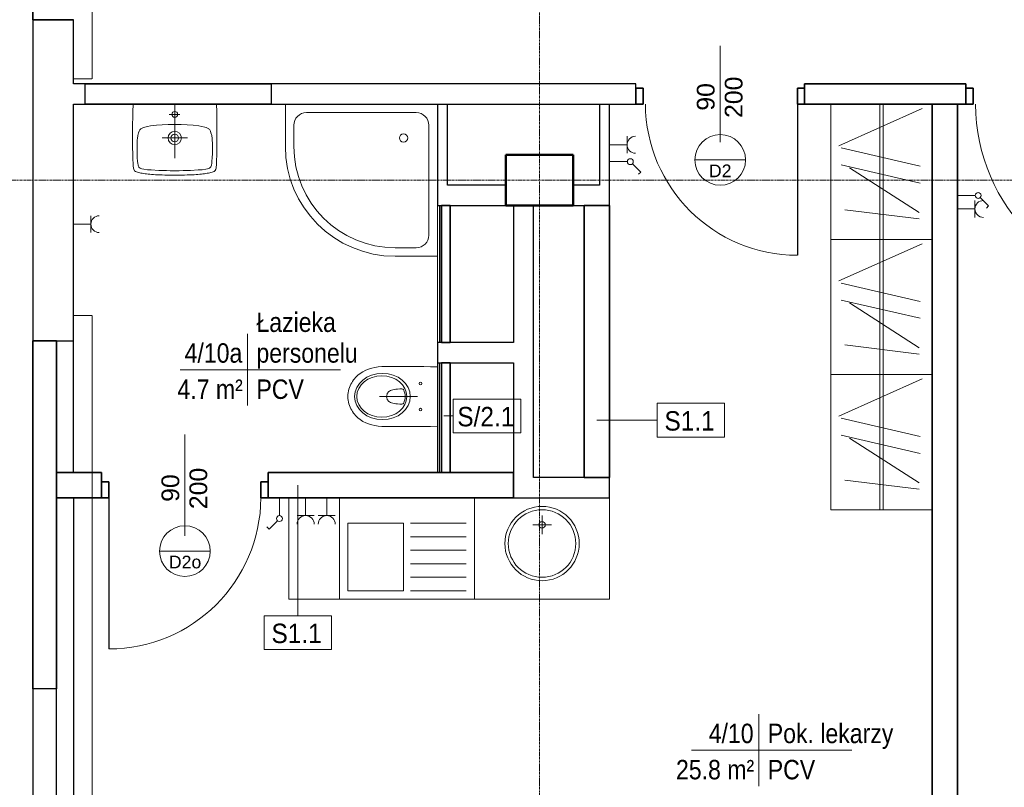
# Model space of a CAD drawing. Header units: millimetres. Extents: x -2286 to 43533, y -13832 to 14981.
# Tile 9 of 77: x 1005 to 6836, y -9467 to -4924. Entities that reach past the tile are written whole.
import ezdxf

# ---------------------------------------------------------------- set-up
doc = ezdxf.new("R2010")
doc.units = ezdxf.units.MM
doc.linetypes.add('Oś', pattern=[22.225, 12.7, -3.175, 3.175, -3.175])
doc.linetypes.add('Ponad', pattern=[3.9688, 2.3813, -1.5875])
for name, color, linetype, lineweight in [('A-AREA-IDEN', 2, 'Continuous', 18), ('A-DETL-GENF', 92, 'Continuous', 18), ('A-DETL-MEDM', 33, 'Continuous', 35), ('A-DOOR', 31, 'Continuous', 25), ('A-DOOR-IDEN', 31, 'Continuous', 18), ('A-FLOR-OVHD', 1, 'Ponad', 18), ('A-GENM', 13, 'Continuous', 18), ('A-WALL', 113, 'Continuous', 25), ('A-WALL-FNSH', 113, 'Continuous', 25), ('A-WALL-IDEN', 211, 'Continuous', 18), ('E-ELEC-EQPM', 71, 'Continuous', 18), ('I-FURN', 30, 'Continuous', 18), ('P-SANR-FIXT', 6, 'Continuous', 18), ('S-COLS', 52, 'Continuous', 25), ('S-GRID', 1, 'Continuous', 18)]:
    doc.layers.add(name, color=color, linetype=linetype, lineweight=lineweight)
doc.styles.add('Arial_1', font='arial.ttf', dxfattribs={"height": 75})
doc.styles.add('Arial_4', font='arial.ttf', dxfattribs={"width": 0.85, "height": 115})
doc.styles.add('Arial_6', font='arial.ttf', dxfattribs={"width": 0.9, "height": 115})
doc.styles.add('Arial_7', font='arial.ttf', dxfattribs={"height": 105})

# ---------------------------------------------------------------- blocks, each defined once
blk = doc.blocks.new('M_Concrete-rengular-Column - 300 x 400mm-1162093-4_piętro II PT - projektowany')
at = {"layer": 'S-COLS', "lineweight": 50}
for p, q in [((150, 200), (-150, 200)), ((-150, 200), (-150, -200)), ((150, -200), (150, 200)), ((-150, -200), (150, -200))]:
    blk.add_line(p, q, dxfattribs=at)
blk = doc.blocks.new('DRZWI 1S - Drzwi 90-1363987-4_piętro II PT - projektowany')
at = {"layer": 'A-DETL-GENF'}
for p, q in [((-500, 35), (-457, 35)), ((-500, -60), (-500, 35)), ((-457, 35), (-457, -60)), ((457, 35), (500, 35)), ((457, -60), (457, 35)), ((500, 35), (500, -60)), ((-457, -60), (-500, -60)), ((500, -60), (457, -60))]:
    blk.add_line(p, q, dxfattribs=at)
at = {"layer": 'A-DETL-MEDM'}
for p, q in [((-500, -60), (-500, 35)), ((-500, 35), (-457, 35)), ((-457, 35), (-457, -60)), ((457, 35), (457, -60)), ((500, 35), (457, 35)), ((500, -60), (500, 35)), ((-457, -60), (-500, -60)), ((457, -60), (500, -60))]:
    blk.add_line(p, q, dxfattribs=at)
at = {"layer": 'A-DOOR', "lineweight": 18}
blk.add_line((0, -285), (0, 285), dxfattribs=at)
at = {"layer": 'A-DOOR'}
blk.add_line((457, -60), (457, -953.9), dxfattribs=at)
at = {"layer": 'A-DOOR', "lineweight": 18}
blk.add_arc((457, -53.9), 900, 180.39068, 270, dxfattribs=at)
blk = doc.blocks.new('Miska ustępowa Nova Pro - Type 1-1349751-4_piętro II PT - projektowany')
at = {"layer": 'P-SANR-FIXT'}
for p, q in [((19.8, 527.8), (12.7, 521.4)), ((27.2, 533.7), (19.8, 527.8)), ((35.4, 539.4), (27.2, 533.7)), ((43.7, 544.6), (35.4, 539.4)), ((52.6, 549.5), (43.7, 544.6)), ((61.7, 553.9), (52.6, 549.5)), ((71.4, 557.9), (61.7, 553.9)), ((81.5, 561.1), (71.4, 557.9)), ((91.8, 563.8), (81.5, 561.1)), ((102.4, 565.8), (91.8, 563.8)), ((113.5, 567), (102.4, 565.8)), ((125.1, 567.5), (113.5, 567)), ((136.5, 567), (125.1, 567.5)), ((147.6, 565.8), (136.5, 567)), ((158.2, 563.8), (147.6, 565.8)), ((168.5, 561.1), (158.2, 563.8)), ((178.6, 557.9), (168.5, 561.1)), ((188.3, 553.9), (178.6, 557.9)), ((197.4, 549.5), (188.3, 553.9)), ((206.3, 544.6), (197.4, 549.5)), ((214.6, 539.4), (206.3, 544.6)), ((222.8, 533.7), (214.6, 539.4)), ((230.2, 527.8), (222.8, 533.7)), ((237.3, 521.4), (230.2, 527.8)), ((-21.9, 478.2), (-30.3, 461.9)), ((-12, 493.8), (-21.9, 478.2)), ((-0.4, 508.1), (-12, 493.8)), ((12.7, 521.4), (-0.4, 508.1)), ((250.4, 508.1), (237.3, 521.4)), ((262, 493.8), (250.4, 508.1)), ((271.9, 478.2), (262, 493.8)), ((280.3, 461.9), (271.9, 478.2)), ((-43.1, 426.4), (-47.3, 407.4)), ((-37.4, 444.7), (-43.1, 426.4)), ((-30.3, 461.9), (-37.4, 444.7)), ((287.4, 444.7), (280.3, 461.9)), ((293.1, 426.4), (287.4, 444.7)), ((297.5, 407.4), (293.1, 426.4)), ((-52.4, 367.2), (-53.2, 346)), ((-50.5, 387.7), (-52.4, 367.2)), ((-47.3, 407.4), (-50.5, 387.7)), ((125, 155.2), (125, 380.1)), ((300.5, 387.7), (297.5, 407.4)), ((302.4, 367.2), (300.5, 387.7)), ((303.2, 346), (302.4, 367.2)), ((-53.2, 346), (-53.2, 271.1)), ((82, 283.6), (83.2, 293.3)), ((83.2, 293.3), (84.7, 301.6)), ((84.7, 301.6), (86.9, 309)), ((86.9, 309), (89.6, 315.2)), ((89.6, 315.2), (92.6, 320.6)), ((92.6, 320.6), (96, 325.1)), ((96, 325.1), (99.7, 328.5)), ((99.7, 328.5), (103.7, 331.5)), ((103.7, 331.5), (107.9, 333.9)), ((107.9, 333.9), (112.1, 335.7)), ((112.1, 335.7), (116.2, 336.9)), ((116.2, 336.9), (125.1, 337.9)), ((125.1, 337.9), (133.8, 336.9)), ((133.8, 336.9), (138, 335.7)), ((138, 335.7), (142.4, 333.9)), ((142.4, 333.9), (146.3, 331.5)), ((146.3, 331.5), (150.3, 328.5)), ((150.3, 328.5), (154, 325.1)), ((154, 325.1), (157.4, 320.6)), ((157.4, 320.6), (160.4, 315.2)), ((160.4, 315.2), (163.1, 309)), ((163.1, 309), (165.3, 301.6)), ((165.3, 301.6), (167.1, 293.3)), ((167.1, 293.3), (168.3, 283.6)), ((303.2, 271.1), (303.2, 346)), ((-53.2, 271.1), (-52.9, 195.3)), ((80.5, 260.5), (81, 272.8)), ((80.5, 246.9), (80.5, 260.5)), ((81, 243.7), (80.5, 246.9)), ((81, 272.8), (82, 283.6)), ((82.2, 240.7), (81, 243.7)), ((84.2, 238.3), (82.2, 240.7)), ((86.7, 236.5), (84.2, 238.3)), ((96, 233.1), (86.7, 236.5)), ((163.4, 236.5), (154, 233.1)), ((165.8, 238.3), (163.4, 236.5)), ((167.8, 240.7), (165.8, 238.3)), ((169.3, 243.7), (167.8, 240.7)), ((168.3, 283.6), (169, 272.8)), ((169, 272.8), (169.5, 260.5)), ((169.5, 246.9), (169.3, 243.7)), ((169.5, 260.5), (169.5, 246.9)), ((302.9, 195.3), (303.2, 271.1)), ((-52.9, 195.3), (-52.4, 156.9)), ((105.6, 230.4), (96, 233.1)), ((115.3, 228.9), (105.6, 230.4)), ((125.1, 228.4), (115.3, 228.9)), ((134.7, 228.9), (125.1, 228.4)), ((144.4, 230.4), (134.7, 228.9)), ((154, 233.1), (144.4, 230.4)), ((302.7, 156.9), (302.9, 195.3)), ((-52.4, 156.9), (-52, 117.7)), ((-52, 117.7), (-51.5, 77.9)), ((301.5, 77.9), (302.2, 117.7)), ((302.2, 117.7), (302.7, 156.9)), ((-51.5, 77.9), (-50.5, 37.5)), ((300.5, 37.5), (301.5, 77.9))]:
    blk.add_line(p, q, dxfattribs=at)
for centre in [(47.6, 137.5), (202.4, 137.5)]:
    blk.add_circle(centre, 7.52, dxfattribs=at)
for centre, major_axis, ratio in [((125, 362.6), (0, 165), 0.830338), ((125, 366.7), (0, 148), 0.83084)]:
    blk.add_ellipse(centre, major_axis=major_axis, ratio=ratio, dxfattribs=at)
blk = doc.blocks.new('Umywalka koło Nova Pro - Pro 50-V1-4_piętro II PT - projektowany')
at = {"layer": 'P-SANR-FIXT'}
for p, q in [((-82.5, 466.4), (-75, 468)), ((-75, 468), (-82.5, 466.4)), ((-75, 468), (-67.3, 469.1)), ((-67.3, 469.1), (-75, 468)), ((-67.3, 469.1), (-59.3, 470.4)), ((-59.3, 470.4), (-67.3, 469.1)), ((-59.3, 470.4), (-51, 471.5)), ((-51, 471.5), (-59.3, 470.4)), ((-51, 471.5), (-42, 472.5)), ((-42, 472.5), (-51, 471.5)), ((-42, 472.5), (-32.7, 473.6)), ((-32.7, 473.6), (-42, 472.5)), ((-32.7, 473.6), (-22.8, 474.4)), ((-22.8, 474.4), (-32.7, 473.6)), ((-22.8, 474.4), (-12.4, 475.2)), ((-12.4, 475.2), (-22.8, 474.4)), ((-12.4, 475.2), (-1.5, 476.3)), ((-1.5, 476.3), (-12.4, 475.2)), ((-1.5, 476.3), (10.5, 477.1)), ((10.5, 477.1), (-1.5, 476.3)), ((10.5, 477.1), (23, 477.6)), ((23, 477.6), (10.5, 477.1)), ((23, 477.6), (36.6, 478.4)), ((36.6, 478.4), (23, 477.6)), ((36.6, 478.4), (51.2, 478.9)), ((51.2, 478.9), (36.6, 478.4)), ((51.2, 478.9), (67.2, 479.5)), ((67.2, 479.5), (51.2, 478.9)), ((67.2, 479.5), (84.5, 479.7)), ((84.5, 479.7), (67.2, 479.5)), ((84.5, 479.7), (104, 480)), ((104, 480), (84.5, 479.7)), ((104, 480), (146.3, 480)), ((146.3, 480), (104, 480)), ((146.3, 480), (165.5, 479.7)), ((165.5, 479.7), (146.3, 480)), ((165.5, 479.7), (183.1, 479.5)), ((183.1, 479.5), (165.5, 479.7)), ((183.1, 479.5), (198.8, 478.9)), ((198.8, 478.9), (183.1, 479.5)), ((198.8, 478.9), (213.4, 478.4)), ((213.4, 478.4), (198.8, 478.9)), ((213.4, 478.4), (227, 477.6)), ((227, 477.6), (213.4, 478.4)), ((227, 477.6), (239.8, 477.1)), ((239.8, 477.1), (227, 477.6)), ((239.8, 477.1), (251.5, 476.3)), ((251.5, 476.3), (239.8, 477.1)), ((251.5, 476.3), (262.4, 475.2)), ((262.4, 475.2), (251.5, 476.3)), ((262.4, 475.2), (273.1, 474.4)), ((273.1, 474.4), (262.4, 475.2)), ((273.1, 474.4), (282.9, 473.6)), ((282.9, 473.6), (273.1, 474.4)), ((282.9, 473.6), (292.3, 472.5)), ((292.3, 472.5), (282.9, 473.6)), ((292.3, 472.5), (301, 471.5)), ((301, 471.5), (292.3, 472.5)), ((301, 471.5), (309.3, 470.4)), ((309.3, 470.4), (301, 471.5)), ((309.3, 470.4), (317.6, 469.1)), ((317.6, 469.1), (309.3, 470.4)), ((317.6, 469.1), (325, 468)), ((325, 468), (317.6, 469.1)), ((325, 468), (332.5, 466.4)), ((332.5, 466.4), (325, 468)), ((-122.2, 402.8), (-121.9, 409.4)), ((-121.9, 409.4), (-121.6, 415.8)), ((-121.6, 415.8), (-121.4, 422.2)), ((-121.4, 422.2), (-120.8, 428.1)), ((-120.8, 428.1), (-120, 433.7)), ((-120, 433.7), (-119.2, 438.7)), ((-119.2, 438.7), (-118.2, 443.8)), ((-118.2, 443.8), (-117.1, 446.7)), ((-116, 449.6), (-117.9, 443.8)), ((-117.1, 446.7), (-116, 449.6)), ((-116, 449.6), (-112.6, 454.7)), ((-112.6, 454.7), (-116, 449.6)), ((-112.6, 454.7), (-108, 458.4)), ((-108, 458.4), (-112.6, 454.7)), ((-108, 458.4), (-102.4, 461.1)), ((-102.4, 461.1), (-108, 458.4)), ((-102.4, 461.1), (-96.1, 463.2)), ((-96.1, 463.2), (-102.4, 461.1)), ((-96.1, 463.2), (-89.4, 465.1)), ((-89.4, 465.1), (-96.1, 463.2)), ((-95.3, 398.2), (-93.9, 409.4)), ((-93.9, 409.4), (-92.1, 420.3)), ((-92.1, 420.3), (-90.5, 425.9)), ((-90.5, 425.9), (-88.6, 431)), ((-89.4, 465.1), (-82.5, 466.4)), ((-82.5, 466.4), (-89.4, 465.1)), ((-88.6, 431), (-87, 433.4)), ((-87, 433.4), (-85.1, 435.5)), ((-85.1, 435.5), (-80.3, 438.5)), ((-80.3, 438.5), (-75.3, 440.6)), ((-75.3, 440.6), (-69.7, 442.2)), ((-69.7, 442.2), (-58.8, 444.3)), ((-58.8, 444.3), (-36.4, 447.5)), ((-36.4, 447.5), (-14, 449.4)), ((-14, 449.4), (31, 451.8)), ((31, 451.8), (76, 453.1)), ((76, 453.1), (98.6, 453.9)), ((98.6, 453.9), (110.4, 454.2)), ((110.4, 454.2), (117, 454.2)), ((117, 454.2), (125, 454.4)), ((125, 454.4), (133, 454.2)), ((133, 454.2), (139.9, 454.2)), ((139.9, 454.2), (151.4, 453.9)), ((151.4, 453.9), (174, 453.1)), ((174, 453.1), (219, 451.8)), ((219, 451.8), (264, 449.4)), ((264, 449.4), (286.4, 447.5)), ((286.4, 447.5), (308.8, 444.3)), ((308.8, 444.3), (319.7, 442.2)), ((319.7, 442.2), (325.3, 440.6)), ((325.3, 440.6), (330.6, 438.5)), ((330.6, 438.5), (335.4, 435.5)), ((332.5, 466.4), (339.7, 465.1)), ((339.7, 465.1), (332.5, 466.4)), ((335.4, 435.5), (337.3, 433.4)), ((337.3, 433.4), (338.6, 431)), ((338.6, 431), (340.7, 425.9)), ((339.7, 465.1), (346.3, 463.2)), ((346.3, 463.2), (339.7, 465.1)), ((340.7, 425.9), (342.1, 420.3)), ((342.1, 420.3), (343.9, 409.4)), ((343.9, 409.4), (345.3, 398.2)), ((346.3, 463.2), (352.4, 461.1)), ((352.4, 461.1), (346.3, 463.2)), ((352.4, 461.1), (358, 458.4)), ((358, 458.4), (352.4, 461.1)), ((358, 458.4), (362.8, 454.7)), ((362.8, 454.7), (358, 458.4)), ((362.8, 454.7), (366, 449.6)), ((366, 449.6), (362.8, 454.7)), ((366, 449.6), (368.2, 443.8)), ((368.2, 443.8), (369.2, 438.7)), ((369.2, 438.7), (370.3, 433.7)), ((370.3, 433.7), (370.8, 428.1)), ((370.8, 428.1), (371.4, 422.2)), ((371.4, 422.2), (371.6, 415.8)), ((371.6, 415.8), (371.9, 409.4)), ((371.9, 409.4), (372.2, 402.8)), ((-124, 338.8), (-123.8, 350.6)), ((-123.8, 350.6), (-123.5, 358.8)), ((-123.5, 366.5), (-123.2, 374.3)), ((-123.5, 358.8), (-123.5, 366.5)), ((-123.2, 374.3), (-123, 381.7)), ((-123, 381.7), (-122.7, 388.9)), ((-122.7, 388.9), (-122.4, 396.1)), ((-122.4, 396.1), (-122.2, 402.8)), ((-98.4, 330.6), (-97.9, 353.2)), ((-97.9, 353.2), (-97.1, 375.6)), ((-97.1, 375.6), (-95.3, 398.2)), ((125, 60), (125, 380)), ((345.3, 398.2), (347.1, 375.6)), ((347.1, 375.6), (348.2, 353.2)), ((348.2, 353.2), (348.4, 330.6)), ((372.2, 402.8), (372.4, 396.1)), ((372.4, 396.1), (372.7, 388.9)), ((372.7, 388.9), (373, 381.7)), ((373, 381.7), (373.2, 374.3)), ((373.2, 374.3), (373.5, 366.5)), ((373.5, 366.5), (373.5, 358.8)), ((373.5, 358.8), (373.8, 350.6)), ((373.8, 350.6), (374, 338.8)), ((-124.8, 278.1), (-124.6, 294.9)), ((-124.6, 305), (-124.3, 314.6)), ((-124.6, 294.9), (-124.6, 305)), ((-124.3, 323.9), (-124, 333)), ((-124.3, 314.6), (-124.3, 323.9)), ((-124, 333), (-124, 338.8)), ((-97.6, 285.6), (-98.4, 330.6)), ((348.4, 330.6), (347.6, 285.6)), ((374, 338.8), (374.3, 333)), ((374.3, 333), (374.3, 323.9)), ((374.3, 323.9), (374.6, 314.6)), ((374.6, 314.6), (374.6, 305)), ((374.6, 305), (374.8, 294.9)), ((374.8, 294.9), (374.8, 278.1)), ((-125.1, 243), (-124.8, 261.3)), ((-124.8, 222.7), (-125.1, 243)), ((-124.8, 261.3), (-124.8, 278.1)), ((-97.4, 278.7), (-97.6, 285.6)), ((-97.1, 275.5), (-97.4, 278.7)), ((-96.9, 271.5), (-97.1, 275.5)), ((-96.1, 262.7), (-96.9, 271.5)), ((-93.7, 245.4), (-96.1, 262.7)), ((-89.1, 228.6), (-93.7, 245.4)), ((200.1, 260), (50.1, 260)), ((343.7, 245.4), (339.1, 228.6)), ((346.3, 262.7), (343.7, 245.4)), ((346.9, 271.5), (346.3, 262.7)), ((347.1, 275.5), (346.9, 271.5)), ((347.4, 278.7), (347.1, 275.5)), ((347.6, 285.6), (347.4, 278.7)), ((374.8, 278.1), (375.1, 261.3)), ((375.1, 261.3), (375.1, 222.7)), ((-124.8, 199.8), (-124.8, 222.7)), ((-124.5, 173.5), (-124.8, 199.8)), ((-86.2, 220.3), (-89.1, 228.6)), ((-81.9, 212.6), (-86.2, 220.3)), ((-79.3, 209.1), (-81.9, 212.6)), ((-76.1, 206.2), (-79.3, 209.1)), ((-68.9, 201.4), (-76.1, 206.2)), ((-60.9, 198), (-68.9, 201.4)), ((-52.4, 195.3), (-60.9, 198)), ((-35.3, 191.6), (-52.4, 195.3)), ((-18.3, 188.9), (-35.3, 191.6)), ((16.6, 184.9), (-18.3, 188.9)), ((51.5, 182), (16.6, 184.9)), ((86.4, 180.6), (51.5, 182)), ((103.7, 180.1), (86.4, 180.6)), ((146.3, 180.1), (103.7, 180.1)), ((163.6, 180.6), (146.3, 180.1)), ((198.8, 182), (163.6, 180.6)), ((233.4, 184.9), (198.8, 182)), ((268.3, 188.9), (233.4, 184.9)), ((285.6, 191.6), (268.3, 188.9)), ((302.6, 195.3), (285.6, 191.6)), ((310.9, 198), (302.6, 195.3)), ((318.9, 201.4), (310.9, 198)), ((326.1, 206.2), (318.9, 201.4)), ((329.3, 209.1), (326.1, 206.2)), ((331.9, 212.6), (329.3, 209.1)), ((336.2, 220.3), (331.9, 212.6)), ((339.1, 228.6), (336.2, 220.3)), ((374.8, 199.8), (374.5, 173.5)), ((375.1, 222.7), (374.8, 199.8)), ((-124, 142.8), (-124.5, 173.5)), ((-123.2, 105.8), (-124, 142.8)), ((157.2, 120.2), (94.6, 120.2)), ((374, 142.8), (373.2, 105.8)), ((374.5, 173.5), (374, 142.8)), ((-121.9, 60), (-123.2, 105.8)), ((373.2, 105.8), (371.9, 60))]:
    blk.add_line(p, q, dxfattribs=at)
for centre, radius in [((125.1, 260), 39.2), ((125.1, 260), 22.8), ((125, 120.2), 17.2)]:
    blk.add_circle(centre, radius, dxfattribs=at)
blk = doc.blocks.new('brodzik natryskowy 90x90 półokrągły - brodzik natryskowy 90x90 półokrągły-815551-4_piętro II PT - projektowany')
at = {"layer": 'P-SANR-FIXT'}
for p, q in [((-700, -50), (-700, 200)), ((-575, 150), (75, 150)), ((-650, -50), (-650, 75)), ((150, 75), (150, -575)), ((75, -650), (-50, -650)), ((200, -700), (-50, -700))]:
    blk.add_line(p, q, dxfattribs=at)
blk.add_circle((0, 0), 25, dxfattribs=at)
for centre, radius, start, end in [((-575, 75), 75, 90, 180), ((75, 75), 75, 360, 90), ((-50, -50), 650, 180, 270), ((-50, -50), 600, 180, 270), ((75, -575), 75, 270, 360)]:
    blk.add_arc(centre, radius, start, end, dxfattribs=at)
blk = doc.blocks.new('umywalka okrągła d _44cm stal nierdzewna - Type 1-1240883-4_piętro II PT - projektowany')
at = {"layer": 'P-SANR-FIXT'}
for p, q in [((125, 164.3), (125, 274.3)), ((70, 219.3), (180, 219.3))]:
    blk.add_line(p, q, dxfattribs=at)
for centre, radius in [((125, 330), 220), ((125, 330), 200), ((125, 219.3), 19)]:
    blk.add_circle(centre, radius, dxfattribs=at)
blk = doc.blocks.new('DRZWI 1S_łazienkowe - Drzwi 90-1357770-4_piętro II PT - projektowany')
at = {"layer": 'A-DETL-GENF'}
for p, q in [((-493, 75), (-493, -20)), ((-450, 75), (-493, 75)), ((-450, -20), (-450, 75)), ((493, 75), (450, 75)), ((450, 75), (450, -20)), ((493, -20), (493, 75)), ((-493, -20), (-450, -20)), ((450, -20), (493, -20))]:
    blk.add_line(p, q, dxfattribs=at)
at = {"layer": 'A-DETL-MEDM'}
for p, q in [((-450, 75), (-493, 75)), ((-493, 75), (-493, -20)), ((-450, -20), (-450, 75)), ((450, -20), (450, 75)), ((450, 75), (493, 75)), ((493, 75), (493, -20)), ((-493, -20), (-450, -20)), ((493, -20), (450, -20))]:
    blk.add_line(p, q, dxfattribs=at)
at = {"layer": 'A-DOOR'}
blk.add_line((450, 75), (450, 968.9), dxfattribs=at)
at = {"layer": 'A-DOOR', "lineweight": 18}
blk.add_line((0, 300), (0, -300), dxfattribs=at)
blk.add_arc((450, 68.9), 900, 90, 179.60932, dxfattribs=at)
blk = doc.blocks.new('zlewozmywak jednokomorowy - Type 1-1360164-4_piętro II PT - projektowany')
at = {"layer": 'A-GENM'}
for p, q in [((525, 660), (-275, 660)), ((-275, 660), (-275, 60)), ((525, 60), (525, 660)), ((105, 610), (-225, 610)), ((475, 610), (145, 610)), ((145, 610), (145, 210)), ((475, 210), (475, 610)), ((105, 530), (-225, 530)), ((105, 450), (-225, 450)), ((105, 370), (-225, 370)), ((105, 290), (-225, 290)), ((-225, 210), (105, 210)), ((145, 210), (475, 210))]:
    blk.add_line(p, q, dxfattribs=at)
blk = doc.blocks.new('DRZWI 1S - Drzwi 110-1363993-4_piętro II PT - projektowany')
at = {"layer": 'A-DETL-GENF'}
for p, q in [((-600, 35), (-557, 35)), ((-600, -60), (-600, 35)), ((-557, 35), (-557, -60)), ((557, 35), (600, 35)), ((557, -60), (557, 35)), ((600, 35), (600, -60)), ((-557, -60), (-600, -60)), ((600, -60), (557, -60))]:
    blk.add_line(p, q, dxfattribs=at)
at = {"layer": 'A-DETL-MEDM'}
for p, q in [((-600, -60), (-600, 35)), ((-600, 35), (-557, 35)), ((-557, 35), (-557, -60)), ((557, 35), (557, -60)), ((600, 35), (557, 35)), ((600, -60), (600, 35)), ((-557, -60), (-600, -60)), ((557, -60), (600, -60))]:
    blk.add_line(p, q, dxfattribs=at)
at = {"layer": 'A-DOOR', "lineweight": 18}
blk.add_line((0, -285), (0, 285), dxfattribs=at)
at = {"layer": 'A-DOOR'}
blk.add_line((557, -60), (557, -1153.9), dxfattribs=at)
at = {"layer": 'A-DOOR', "lineweight": 18}
blk.add_arc((557, -53.9), 1100, 180.31964, 270, dxfattribs=at)
blk = doc.blocks.new('Szafy ubraniowe - 60x80-1331238-4_piętro II PT - projektowany')
at = {"layer": 'I-FURN'}
for p, q in [((-1100, -300), (-1100, 300)), ((-300, 300), (-300, -300)), ((-854, -251.9), (-1073.7, 241.4)), ((-840.9, -239.3), (-732.9, 228.4)), ((-740.9, -239.3), (-632.9, 228.4)), ((-724.2, -189.8), (-458.5, 223)), ((-475, -217), (-421.2, 223)), ((-1100, 10), (-300, 10)), ((-1100, -10), (-300, -10)), ((-300, -300), (-1100, -300))]:
    blk.add_line(p, q, dxfattribs=at)
blk = doc.blocks.new('Szafy ubraniowe - 60x80-V9-4_piętro II PT - projektowany')
at = {"layer": 'I-FURN'}
for p, q in [((-300, 300), (-300, -300)), ((-854, -251.9), (-1073.7, 241.4)), ((-840.9, -239.3), (-732.9, 228.4)), ((-740.9, -239.3), (-632.9, 228.4)), ((-724.2, -189.8), (-458.5, 223)), ((-475, -217), (-421.2, 223)), ((-1100, 10), (-300, 10)), ((-1100, -10), (-300, -10)), ((-300, -300), (-1100, -300))]:
    blk.add_line(p, q, dxfattribs=at)
blk = doc.blocks.new('Blat - Blat-1491357-4_piętro II PT - projektowany')
at = {"layer": 'I-FURN'}
for p, q in [((0, -600), (0, 0)), ((1900, 0), (1900, -600)), ((1900, -600), (0, -600))]:
    blk.add_line(p, q, dxfattribs=at)
blk = doc.blocks.new('Przełącznik jednobiegunowy - Type 1-1452195-4_piętro II PT - projektowany')
at = {"layer": 'E-ELEC-EQPM'}
for p, q in [((137.4, 209.8), (186.8, 259.3)), ((186.8, 259.3), (199.9, 246.2)), ((125, 180), (125, 75))]:
    blk.add_line(p, q, dxfattribs=at)
blk.add_circle((125, 197.5), 17.5, dxfattribs=at)
blk = doc.blocks.new('Przełącznik jednobiegunowy - Type 1-1453793-4_piętro II PT - projektowany')
at = {"layer": 'E-ELEC-EQPM'}
for p, q in [((137.4, 164.8), (186.8, 214.3)), ((186.8, 214.3), (199.9, 201.2)), ((125, 135), (125, 30))]:
    blk.add_line(p, q, dxfattribs=at)
blk.add_circle((125, 152.5), 17.5, dxfattribs=at)
blk = doc.blocks.new('gniazdo elektryczne pojedyncze - 30-1490446-4_piętro II PT - projektowany')
at = {"layer": 'E-ELEC-EQPM'}
for p, q in [((175, 133.3), (75, 133.3)), ((125, 133.3), (125, 30))]:
    blk.add_line(p, q, dxfattribs=at)
blk.add_arc((125, 183.3), 50, 180, 0, dxfattribs=at)
blk = doc.blocks.new('gniazdo elektryczne pojedyncze - 30-1473552-4_piętro II PT - projektowany')
at = {"layer": 'E-ELEC-EQPM'}
for p, q in [((175, 178.3), (75, 178.3)), ((125, 178.3), (125, 75))]:
    blk.add_line(p, q, dxfattribs=at)
blk.add_arc((125, 228.3), 50, 180, 0, dxfattribs=at)
blk = doc.blocks.new('gniazdo elektryczne pojedyncze - 120-1490880-4_piętro II PT - projektowany')
at = {"layer": 'E-ELEC-EQPM'}
for p, q in [((175, 223.3), (75, 223.3)), ((125, 223.3), (125, 120))]:
    blk.add_line(p, q, dxfattribs=at)
blk.add_arc((125, 273.3), 50, 180, 0, dxfattribs=at)
blk = doc.blocks.new('gniazdo elektryczne wielokrotne - 120-1473784-4_piętro II PT - projektowany')
at = {"layer": 'E-ELEC-EQPM'}
for p, q in [((175.8, 180), (74.2, 180)), ((125, 180), (125, 75)), ((300.8, 180), (199.2, 180)), ((250, 180), (250, 75))]:
    blk.add_line(p, q, dxfattribs=at)
for centre in [(125, 230.8), (250, 230.8)]:
    blk.add_arc(centre, 50.8, 180, 0, dxfattribs=at)
blk = doc.blocks.new('METKA_POMIESZCZENIA1 - Rozbudowana - bez ramki-1409110-4_piętro II PT - projektowany')
at = {"layer": 'A-AREA-IDEN'}
for p, q in [((0, 4.25), (0, 0)), ((-8, 0), (11, 0)), ((0, 0), (0, -4.25))]:
    blk.add_line(p, q, dxfattribs=at)
blk = doc.blocks.new('etykieta drzwi wymiar i kategoria - etykieta drzwi 1S dół - krótka-1350612-4_piętro II PT - projektowany')
at = {"layer": 'A-DOOR-IDEN'}
for p, q in [((0, 0), (0, -8.98)), ((-3, -11.98), (3, -11.98))]:
    blk.add_line(p, q, dxfattribs=at)
blk.add_circle((0, -11.98), 3, dxfattribs=at)
blk = doc.blocks.new('ET sciana_AT7 - 10mm-838066-4_piętro II PT - projektowany')
at = {"layer": 'A-WALL-IDEN'}
for p, q in [((-4, 1.96875), (4, 1.96875)), ((-4, -2.03125), (-4, 1.96875)), ((4, 1.96875), (4, -2.03125)), ((-4, -2.03125), (4, -2.03125))]:
    blk.add_line(p, q, dxfattribs=at)

msp = doc.modelspace()

# ---------------------------------------------------------------- linework, layer by layer
at = {"layer": 'A-FLOR-OVHD'}
for p, q in [((1433.3, -2973.8), (1433.3, -5273.8)), ((1323.3, -5273.8), (1433.3, -5273.8)), ((1323.3, -6673.8), (1433.3, -6673.8)), ((1433.3, -6673.8), (1433.3, -11723.8))]:
    msp.add_line(p, q, dxfattribs=at)
at = {"layer": 'A-WALL', "color": 7, "lineweight": 35}
for p, q in [((1083.3, -4873.8), (1083.3, -4923.8)), ((1083.3, -4923.8), (1323.3, -4923.8)), ((2493.3, -5303.8), (1393.3, -5303.8)), ((6608.3, -5303.8), (5653.3, -5303.8)), ((5653.3, -5303.8), (5653.3, -5328.8)), ((6608.3, -5328.8), (6608.3, -5303.8)), ((1393.3, -5423.8), (2493.3, -5423.8)), ((5653.3, -5423.8), (6608.3, -5423.8)), ((6408.3, -5423.8), (6408.3, -12073.8)), ((6558.3, -12073.8), (6558.3, -5423.8)), ((3553.3, -6023.8), (3503.3, -6023.8)), ((3503.3, -6023.8), (3503.3, -6833.8)), ((3553.3, -6833.8), (3553.3, -6023.8)), ((4348.3, -6023.8), (4348.3, -7633.8)), ((4498.3, -6023.8), (4348.3, -6023.8)), ((4498.3, -7633.8), (4498.3, -6023.8)), ((1083.3, -6823.8), (1083.3, -8883.8)), ((1223.3, -6823.8), (1083.3, -6823.8)), ((1223.3, -8883.8), (1223.3, -6823.8)), ((3503.3, -6833.8), (3553.3, -6833.8)), ((3553.3, -6953.8), (3503.3, -6953.8)), ((3503.3, -7603.8), (3503.3, -6953.8)), ((3553.3, -7603.8), (3553.3, -6953.8)), ((1490.3, -7603.8), (1223.3, -7603.8)), ((1490.3, -7658.8), (1490.3, -7603.8)), ((3928.3, -7603.8), (2476.3, -7603.8)), ((2476.3, -7603.8), (2476.3, -7658.8)), ((3928.3, -7753.8), (3928.3, -7603.8)), ((4348.3, -7633.8), (4498.3, -7633.8)), ((1223.3, -7753.8), (1490.3, -7753.8)), ((2476.3, -7753.8), (3928.3, -7753.8))]:
    msp.add_line(p, q, dxfattribs=at)
at = {"layer": 'A-WALL'}
for p, q in [((1083.3, -4923.8), (1083.3, -6823.8)), ((1323.3, -5303.8), (1323.3, -4923.8)), ((1393.3, -5303.8), (1323.3, -5303.8)), ((1393.3, -5423.8), (1393.3, -5303.8)), ((4653.3, -5303.8), (2493.3, -5303.8)), ((2493.3, -5303.8), (2493.3, -5423.8)), ((4653.3, -5328.8), (4653.3, -5303.8)), ((1323.3, -5423.8), (1393.3, -5423.8)), ((1323.3, -7603.8), (1323.3, -5423.8)), ((2493.3, -5423.8), (4653.3, -5423.8)), ((3478.3, -5423.8), (3478.3, -6023.8)), ((3538.3, -5903.8), (3538.3, -5423.8)), ((4438.3, -5423.8), (4438.3, -5903.8)), ((4498.3, -6023.8), (4498.3, -5423.8)), ((3883.3, -5903.8), (3538.3, -5903.8)), ((4438.3, -5903.8), (4283.3, -5903.8)), ((3478.3, -6023.8), (3883.3, -6023.8)), ((3490.8, -6023.8), (3490.8, -6833.8)), ((3928.3, -6023.8), (3928.3, -6833.8)), ((4048.3, -7633.8), (4048.3, -6023.8)), ((4283.3, -6023.8), (4348.3, -6023.8)), ((1223.3, -6823.8), (1323.3, -6823.8)), ((3928.3, -6833.8), (3478.3, -6833.8)), ((3478.3, -6833.8), (3478.3, -6953.8)), ((3478.3, -6953.8), (3928.3, -6953.8)), ((3490.8, -7603.8), (3490.8, -6953.8)), ((3928.3, -6953.8), (3928.3, -7603.8)), ((4348.3, -7633.8), (4048.3, -7633.8)), ((4498.3, -7753.8), (4498.3, -7633.8)), ((1323.3, -7753.8), (1323.3, -12033.8)), ((3928.3, -7753.8), (4498.3, -7753.8)), ((1083.3, -8883.8), (1083.3, -9663.8)), ((1223.3, -8883.8), (1083.3, -8883.8)), ((1223.3, -9663.8), (1223.3, -8883.8))]:
    msp.add_line(p, q, dxfattribs=at)
at = {"layer": 'A-WALL-FNSH', "color": 250, "lineweight": 18}
for p, q in [((3478.3, -6023.8), (3478.3, -6833.8)), ((3478.3, -6953.8), (3478.3, -7603.8))]:
    msp.add_line(p, q, dxfattribs=at)
at = {"layer": 'A-WALL-IDEN'}
for p, q in [((3515.8, -7268.7), (3572.2, -7268.7)), ((4423.3, -7293.8), (4779.3, -7293.8)), ((2652.4, -7678.8), (2652.4, -8451.5))]:
    msp.add_line(p, q, dxfattribs=at)
at = {"layer": 'S-GRID', "linetype": 'Oś'}
for p, q in [((4083.3, -13832), (4083.3, 14381.2)), ((29623.7, -5873.8), (-1686.2, -5873.8))]:
    msp.add_line(p, q, dxfattribs=at)

# ---------------------------------------------------------------- block references
at = {"layer": 'A-AREA-IDEN', "xscale": 49.99999999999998, "yscale": 49.99999999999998, "zscale": 49.99999999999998}
for p in [(2354.9, -6995.4), (5382.8, -9246.8)]:
    msp.add_blockref('METKA_POMIESZCZENIA1 - Rozbudowana - bez ramki-1409110-4_piętro II PT - projektowany', p, dxfattribs=at)
at = {"layer": 'A-DOOR'}
for name, p in [('DRZWI 1S - Drzwi 90-1363987-4_piętro II PT - projektowany', (5153.3, -5363.8)), ('DRZWI 1S - Drzwi 110-1363993-4_piętro II PT - projektowany', (7208.3, -5363.8))]:
    msp.add_blockref(name, p, dxfattribs=at)
at = {"layer": 'A-DOOR', "rotation": 180}
msp.add_blockref('DRZWI 1S_łazienkowe - Drzwi 90-1357770-4_piętro II PT - projektowany', (1983.3, -7678.8), dxfattribs=at)
at = {"layer": 'A-DOOR-IDEN', "xscale": 49.99999999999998, "yscale": 49.99999999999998, "zscale": 49.99999999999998}
for p in [(5153.3, -5154.9), (1983.3, -7469.9)]:
    msp.add_blockref('etykieta drzwi wymiar i kategoria - etykieta drzwi 1S dół - krótka-1350612-4_piętro II PT - projektowany', p, dxfattribs=at)
at = {"layer": 'A-GENM', "rotation": 180}
msp.add_blockref('zlewozmywak jednokomorowy - Type 1-1360164-4_piętro II PT - projektowany', (3423.3, -7693.8), dxfattribs=at)
at = {"layer": 'A-WALL-IDEN', "xscale": 49.99999999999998, "yscale": 49.99999999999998, "zscale": 49.99999999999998}
for p in [(3772.2, -7267.2), (4979.3, -7292.3), (2652.4, -8549.9)]:
    msp.add_blockref('ET sciana_AT7 - 10mm-838066-4_piętro II PT - projektowany', p, dxfattribs=at)
at = {"layer": 'E-ELEC-EQPM'}
for name, p, rotation in [('gniazdo elektryczne pojedyncze - 30-1490446-4_piętro II PT - projektowany', (4468.3, -5538.8), 270.0000000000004), ('Przełącznik jednobiegunowy - Type 1-1453793-4_piętro II PT - projektowany', (4468.3, -5638.8), 270.0000000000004), ('Przełącznik jednobiegunowy - Type 1-1452195-4_piętro II PT - projektowany', (6483.3, -5838.8), 269.9999999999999), ('gniazdo elektryczne pojedyncze - 30-1473552-4_piętro II PT - projektowany', (6483.3, -5918.8), 269.9999999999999), ('gniazdo elektryczne pojedyncze - 120-1490880-4_piętro II PT - projektowany', (1203.3, -6008.8), 269.9999999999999), ('Przełącznik jednobiegunowy - Type 1-1452195-4_piętro II PT - projektowany', (2668.3, -7678.8), 180), ('gniazdo elektryczne wielokrotne - 120-1473784-4_piętro II PT - projektowany', (2948.3, -7678.8), 180)]:
    msp.add_blockref(name, p, dxfattribs=dict(at, rotation=rotation))
at = {"layer": 'I-FURN', "rotation": 270.0000000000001}
for name, p in [('Szafy ubraniowe - 60x80-V9-4_piętro II PT - projektowany', (6108.3, -6523.8)), ('Szafy ubraniowe - 60x80-1331238-4_piętro II PT - projektowany', (6108.3, -7323.8)), ('Szafy ubraniowe - 60x80-1331238-4_piętro II PT - projektowany', (6108.3, -8123.8))]:
    msp.add_blockref(name, p, dxfattribs=at)
at = {"layer": 'I-FURN'}
msp.add_blockref('Blat - Blat-1491357-4_piętro II PT - projektowany', (2598.3, -7753.8), dxfattribs=at)
at = {"layer": 'P-SANR-FIXT'}
for name, p, rotation in [('Umywalka koło Nova Pro - Pro 50-V1-4_piętro II PT - projektowany', (2048.3, -5363.8), 180), ('Miska ustępowa Nova Pro - Type 1-1349751-4_piętro II PT - projektowany', (3515.8, -7278.8), 89.9999999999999), ('umywalka okrągła d _44cm stal nierdzewna - Type 1-1240883-4_piętro II PT - projektowany', (4223.3, -7693.8), 180)]:
    msp.add_blockref(name, p, dxfattribs=dict(at, rotation=rotation))
msp.add_blockref('brodzik natryskowy 90x90 półokrągły - brodzik natryskowy 90x90 półokrągły-815551-4_piętro II PT - projektowany', (3278.3, -5623.8), dxfattribs=at)
at = {"layer": 'S-COLS', "lineweight": 18, "rotation": 270.0000000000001}
msp.add_blockref('M_Concrete-rengular-Column - 300 x 400mm-1162093-4_piętro II PT - projektowany', (4083.3, -5873.8), dxfattribs=at)

# ---------------------------------------------------------------- texts
at = {"layer": 'A-AREA-IDEN', "char_height": 115, "attachment_point": 1, "style": 'Arial_4'}
for s, insert, width in [('Łazieka', (2407, -6656.7), 565.591), ('4/10a', (1981.6, -6838.7), 412.268), ('personelu', (2407, -6838.6), 722.32), ('4.7 m²', (1939.1, -7053), 463.375), ('PCV', (2407, -7053), 337.31), ('4/10', (5085.2, -9090.1), 320.274), ('Pok. lekarzy', (5434.9, -9090.1), 885.865), ('25.8 m²', (4891.4, -9304.4), 555.369), ('PCV', (5434.9, -9304.4), 337.31)]:
    msp.add_mtext(s, dxfattribs=dict(at, insert=insert, width=width))
at = {"layer": 'A-DOOR-IDEN', "char_height": 105, "attachment_point": 1, "rotation": 90, "style": 'Arial_7'}
for s, insert, width in [('200', (5180.2, -5505.2), 300.633), ('90', (5014.8, -5462.2), 200.422), ('90', (1844.8, -7777.2), 200.422), ('200', (2010.2, -7820.2), 300.633)]:
    msp.add_mtext(s, dxfattribs=dict(at, insert=insert, width=width))
at = {"layer": 'A-DOOR-IDEN', "char_height": 75, "attachment_point": 1, "style": 'Arial_1'}
for s, insert, width in [('D2', (5086.2, -5780.8), 164.346), ('D2o', (1888.2, -8095.8), 232.489)]:
    msp.add_mtext(s, dxfattribs=dict(at, insert=insert, width=width))
at = {"layer": 'A-WALL-IDEN', "char_height": 115, "attachment_point": 1, "style": 'Arial_6'}
for s, insert, width in [('S/2.1', (3596.4, -7215.4), 404.05), ('S1.1', (4823.1, -7240.5), 357.152), ('S1.1', (2496.1, -8498.1), 357.152)]:
    msp.add_mtext(s, dxfattribs=dict(at, insert=insert, width=width))

doc.saveas('drawing.dxf')
